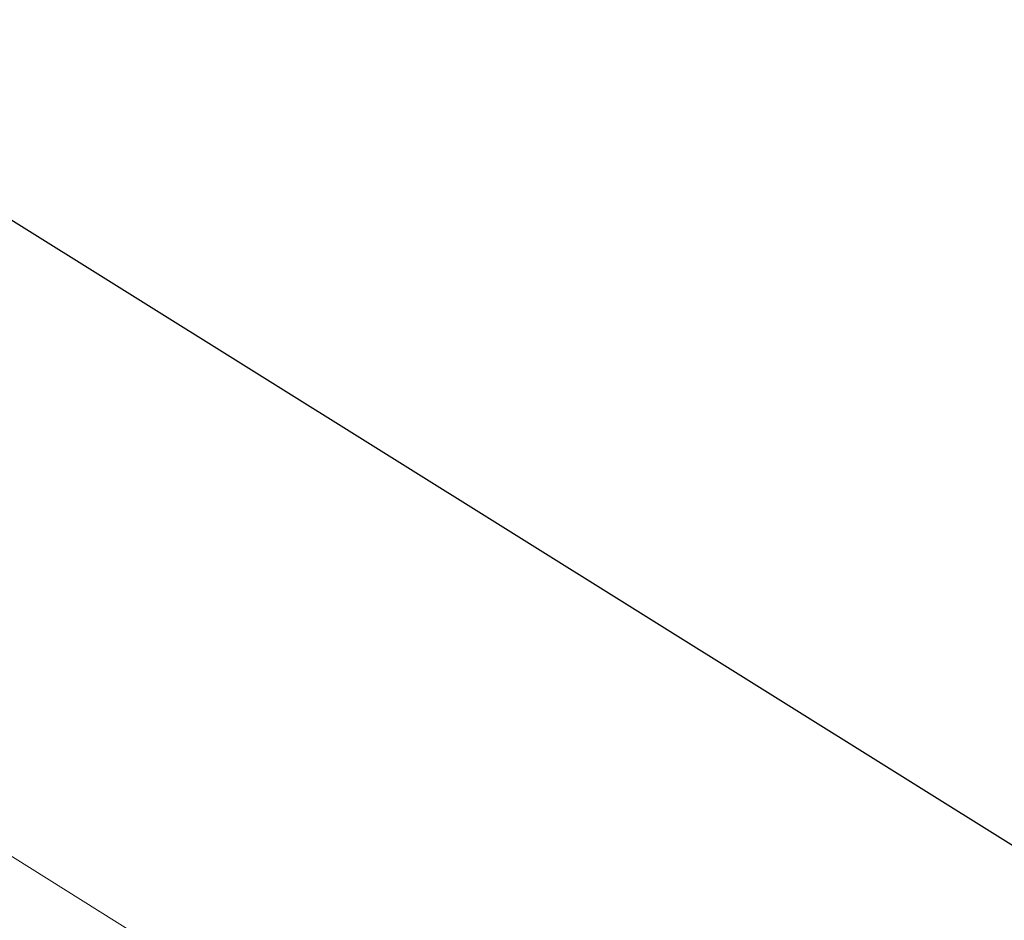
# Model space of a CAD drawing. Header units: millimetres. Extents: x 8 to 717, y 12 to 440.
# Tile 70 of 148: x 87.859 to 88.772, y 406.725 to 407.56. Entities that reach past the tile are written whole.
import ezdxf

# ---------------------------------------------------------------- set-up
doc = ezdxf.new("R2010")
doc.units = ezdxf.units.MM

msp = doc.modelspace()

# ---------------------------------------------------------------- linework, layer by layer
at = {"color": 7, "linetype": 'Continuous', "lineweight": 30}
msp.add_line((85.86763, 408.61341), (89.87621, 406.10857), dxfattribs=at)
at = {"color": 252, "linetype": 'Continuous', "lineweight": 0}
msp.add_line((89.58198, 405.70251), (85.60622, 408.18683), dxfattribs=at)
for points, knots in [([(88.20611, 408.71189), (88.26412, 408.67642), (88.3802, 408.60546), (88.55408, 408.49926), (88.72731, 408.39347), (88.89069, 408.29363), (89.04412, 408.1998), (89.18756, 408.11206), (89.32924, 408.02538), (89.46846, 407.94018), (89.60453, 407.85689), (89.73047, 407.77977), (89.84639, 407.70878), (89.95274, 407.64365), (90.05526, 407.58085), (90.15739, 407.51828), (90.25802, 407.4566), (90.35619, 407.39644), (90.44806, 407.34013), (90.5332, 407.28792), (90.61125, 407.24007), (90.68397, 407.19546), (90.7505, 407.15462), (90.81062, 407.11769), (90.86268, 407.08567), (90.90691, 407.05842), (90.94098, 407.03738), (90.96689, 407.02134), (90.98408, 407.01066), (90.99894, 407.00138), (91.0112, 406.99367), (91.02096, 406.98743), (91.02635, 406.98391), (91.0272, 406.98321), (91.02758, 406.98289)], [0, 0, 0, 0, 0.038399, 0.076834, 0.115261, 0.15365, 0.1862, 0.218847, 0.251525, 0.284181, 0.316779, 0.349297, 0.377102, 0.404948, 0.432791, 0.460592, 0.49166, 0.522844, 0.554093, 0.585349, 0.61655, 0.647629, 0.681474, 0.715395, 0.749357, 0.783308, 0.817178, 0.84391, 0.870642, 0.887565, 0.917056, 0.946556, 0.976049, 1, 1, 1, 1]), ([(87.86133, 408.14768), (87.91111, 408.11733), (88.01067, 408.05662), (88.16031, 407.96572), (88.30977, 407.87484), (88.44787, 407.791), (88.57405, 407.71444), (88.68831, 407.64517), (88.80201, 407.57625), (88.91471, 407.50797), (89.02586, 407.44063), (89.12659, 407.37956), (89.21704, 407.32468), (89.29802, 407.27549), (89.37634, 407.22785), (89.45383, 407.18059), (89.52949, 407.13433), (89.6026, 407.0895), (89.67164, 407.04702), (89.73606, 407.0072), (89.79565, 406.97021), (89.84835, 406.93736), (89.8946, 406.90843), (89.935, 406.88303), (89.97108, 406.86026), (90.00289, 406.84009), (90.03057, 406.82246), (90.05788, 406.80498), (90.08256, 406.78905), (90.10251, 406.77601), (90.11532, 406.76737), (90.12088, 406.7635), (90.12162, 406.76264), (90.12159, 406.7626), (90.12159, 406.7626)], [0, 0, 0, 0, 0.040804, 0.081606, 0.122704, 0.163799, 0.195869, 0.227953, 0.260016, 0.292838, 0.325683, 0.358496, 0.38455, 0.410604, 0.436966, 0.463328, 0.492, 0.5207, 0.549373, 0.579092, 0.608841, 0.638565, 0.666204, 0.693863, 0.721506, 0.749718, 0.777946, 0.806162, 0.847876, 0.889593, 0.931708, 0.973825, 0.999986, 1, 1, 1, 1])]:
    msp.add_open_spline(points, degree=3, knots=knots, dxfattribs=at)

doc.saveas('drawing.dxf')
